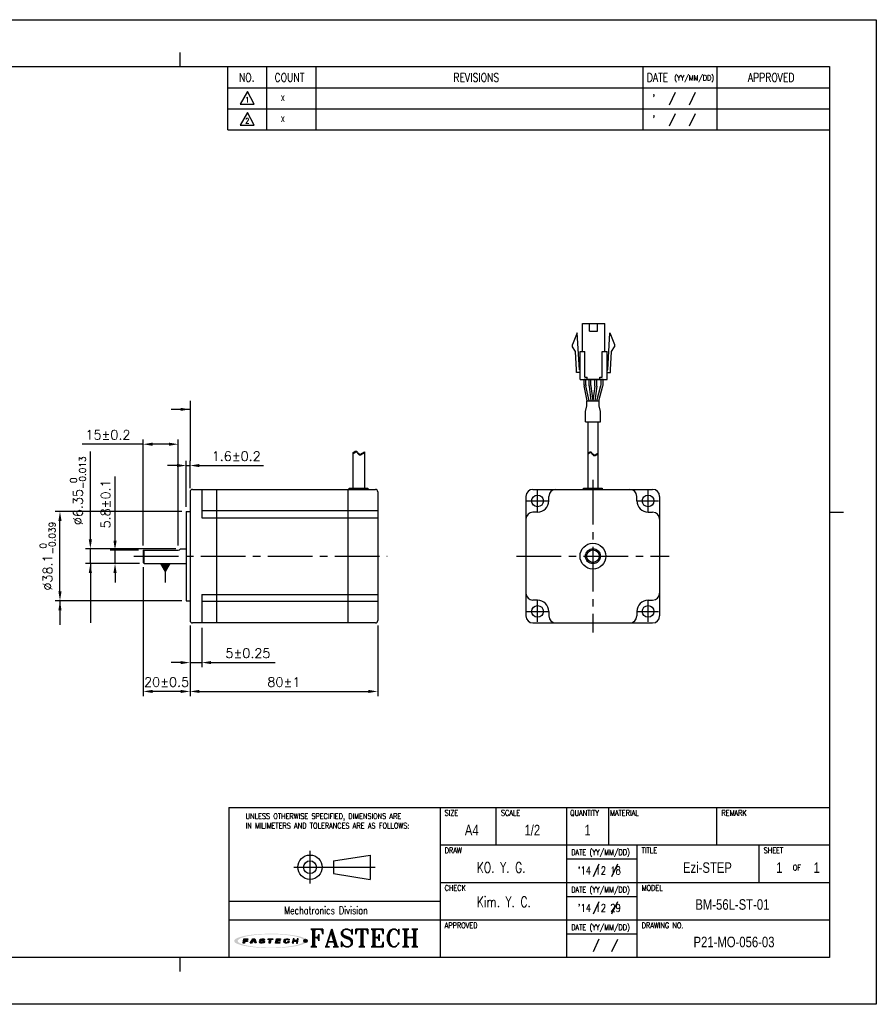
# Model space of a CAD drawing. Header units: millimetres. Extents: x 0 to 594, y 0 to 420.
# Tile 2 of 2: x 229 to 594, y 0 to 420. Entities that reach past the tile are written whole.
import ezdxf

# ---------------------------------------------------------------- set-up
doc = ezdxf.new("R2010")
doc.units = ezdxf.units.MM
doc.header["$PDSIZE"] = -1
doc.linetypes.add('CENTER2', pattern=[28.575, 19.05, -3.175, 3.175, -3.175])
doc.layers.add('\\M+5B4D6\\M+5CAB5\\M+5CFDF', color=7, linetype='Continuous', lineweight=25)
for name, color, linetype in [('DIM', 3, 'Continuous'), ('LAYER_2', 1, 'Continuous'), ('LAYER_4', 3, 'Continuous'), ('SHEET', 1, 'Continuous')]:
    doc.layers.add(name, color=color, linetype=linetype)
doc.styles.add('SHB', font='romans.shx', dxfattribs={"width": 0.75, "bigfont": 'whgtxt.shx'})
doc.styles.add('SHEET1', font='ROMANS.SHX', dxfattribs={"width": 0.8, "height": 3})
doc.styles.add('SHEET2', font='txt', dxfattribs={"width": 0.8, "height": 3})
doc.styles.add('SHEET3', font='ROMANT.SHX', dxfattribs={"height": 3})
doc.styles.get("Standard").update_dxf_attribs({"font": 'txt.shx', "bigfont": 'whgtxt.shx'})
doc.dimstyles.new('ISO-25', dxfattribs={"dimtxt": 2.5, "dimasz": 2.5, "dimexe": 1.25, "dimexo": 0.625, "dimtad": 1, "dimtxsty": 'Standard', "dimcen": 2.5, "dimadec": 0, "dimazin": 0, "dimtfac": 1, "dimtmove": 0, "dimatfit": 3, "dimfxl": 0, "dimarcsym": 0})

# ---------------------------------------------------------------- blocks, each defined once
blk = doc.blocks.new('AI9-BLK2')
at = {"layer": 'LAYER_4'}
h = blk.add_hatch(color=12, dxfattribs=at)
edge = h.paths.add_edge_path()
edge.add_spline(control_points=[(66.5, 0), (66.5, -3.5), (61.3, -5.3), (58.7, -6.3), (52, -8.8), (44.8, -10), (37.7, -11), (17.3, -13.9), (-3.7, -14.1), (-24.3, -12.5), (-32.9, -11.8), (-41.6, -10.8), (-50, -8.9), (-54.9, -7.7), (-60.6, -6.4), (-64.7, -3.2), (-73, 3.4), (-52.4, 8.3), (-49.2, 9), (-40.6, 10.9), (-31.8, 11.9), (-23.1, 12.6), (-12.4, 13.4), (-1.5, 13.6), (9.2, 13.3), (19.1, 13), (29, 12.3), (38.8, 10.9), (45.7, 9.9), (52.7, 8.7), (59.3, 6.1), (61.8, 5.2), (66.5, 3.3), (66.5, 0), (66.6, -0.8), (73.6, -0.7), (73.6, 0), (73.5, 3.5), (68.7, 5.4), (66.1, 6.4), (59.6, 9), (52.6, 10.3), (45.8, 11.3), (24.9, 14.6), (3.4, 15.1), (-17.7, 14), (-27.4, 13.6), (-37.2, 12.7), (-46.8, 11.2), (-53.5, 10.1), (-60.4, 8.7), (-66.7, 6.1), (-69.1, 5.1), (-73.9, 3.1), (-73.6, -0.3), (-73.4, -3.7), (-68.1, -5.6), (-65.5, -6.6), (-58.9, -9.2), (-51.8, -10.4), (-44.8, -11.5), (-35, -13), (-25, -13.7), (-15.1, -14.2), (5.8, -15), (27.1, -14.4), (47.8, -11), (54.2, -9.9), (60.6, -8.6), (66.6, -6.1), (69.1, -5.1), (73.5, -3.2), (73.6, 0), (73.6, 0.8), (66.6, 0.9), (66.5, 0)], knot_values=[0, 0, 0, 0, 1, 1, 1, 2, 2, 2, 3, 3, 3, 4, 4, 4, 5, 5, 5, 6, 6, 6, 7, 7, 7, 8, 8, 8, 9, 9, 9, 10, 10, 10, 11, 11, 11, 12, 12, 12, 13, 13, 13, 14, 14, 14, 15, 15, 15, 16, 16, 16, 17, 17, 17, 18, 18, 18, 19, 19, 19, 20, 20, 20, 21, 21, 21, 22, 22, 22, 23, 23, 23, 24, 24, 24, 25, 25, 25, 25], degree=3, periodic=0)
blk = doc.blocks.new('AI9-BLK1')
at = {"layer": 'LAYER_4', "color": 7}
blk.add_blockref('AI9-BLK2', (0, 0), dxfattribs=at)
blk = doc.blocks.new('AI9-BLK3')
at = {"layer": 'LAYER_2'}
for points in [[(-55.6, -4.3), (-54.1, 4.2), (-45.8, 4.1), (-46, 2.8), (-51.9, 2.8), (-52.2, 0.7), (-46.8, 0.6), (-47, -0.8), (-52.4, -0.8), (-53.1, -4.3)], [(-41.4, -4.2), (-35.7, 4.2), (-32.1, 4.2), (-29.5, -4.1), (-32.2, -4.1), (-34.2, 2.7), (-38.7, -4.2)], [(-5.3, 4.2), (4.3, 4.1), (4.1, 2.7), (0.4, 2.7), (-0.8, -4.2), (-3.2, -4.2), (-2.1, 2.7), (-5.6, 2.7)], [(11.4, 4.2), (20, 4.1), (19.8, 2.8), (13.7, 2.8), (13.4, 0.8), (19, 0.7), (18.8, -0.6), (13.1, -0.6), (12.7, -2.7), (18.7, -2.8), (18.5, -4.2), (9.9, -4.2)], [(45, 4.2), (43.5, -4.1), (46, -4.2), (46.6, -0.6), (52.3, -0.7), (51.7, -4.2), (54.1, -4.2), (55.6, 4.2), (53.1, 4.2), (52.5, 0.8), (46.9, 0.8), (47.5, 4.2)]]:
    blk.add_hatch(color=12, dxfattribs=at).paths.add_polyline_path(points)
h = blk.add_hatch(color=12, dxfattribs=at)
edge = h.paths.add_edge_path()
edge.add_spline(control_points=[(-15.2, -1.5), (-15.2, -2.9), (-16.3, -2.9), (-17.5, -2.9), (-17.7, -2.9), (-18.2, -2.9), (-18.5, -2.9), (-20, -2.9), (-20.4, -2.7), (-20.4, -2.1), (-20.4, -1.9), (-20.4, -1.4), (-20.4, -1.4), (-20.4, -1.4), (-22.9, -1.4), (-22.9, -1.4), (-22.9, -1.4), (-22.9, -2.3), (-22.9, -2.5), (-22.9, -3.9), (-21.3, -4.3), (-19.8, -4.3), (-19.5, -4.3), (-17.1, -4.3), (-16.9, -4.3), (-14.1, -4.3), (-12.8, -3.1), (-12.8, -1.8), (-12.8, -1.7), (-12.8, -1.1), (-12.8, -1), (-12.8, 0.2), (-14.1, 0.7), (-16.1, 0.7), (-16.3, 0.7), (-17.5, 0.7), (-17.7, 0.7), (-19.1, 0.7), (-19.7, 0.9), (-19.6, 1.9), (-19.5, 2.9), (-18.4, 2.9), (-17.8, 2.9), (-17.6, 2.9), (-16.5, 2.9), (-16.2, 2.9), (-15, 2.9), (-14.8, 2.6), (-14.8, 2.3), (-14.8, 2.1), (-14.9, 1.7), (-14.9, 1.7), (-14.9, 1.7), (-12.3, 1.6), (-12.3, 1.6), (-12.3, 1.6), (-12.3, 2.6), (-12.3, 2.8), (-12.3, 3.9), (-14.1, 4.3), (-15.7, 4.3), (-16.8, 4.3), (-17.9, 4.3), (-18.2, 4.3), (-20.4, 4.3), (-22, 3.6), (-22.1, 2), (-22.1, 1.8), (-22.1, 1.3), (-22.1, 1.1), (-22.2, -0.1), (-20.7, -0.6), (-19.2, -0.6), (-19, -0.6), (-17.3, -0.7), (-17.1, -0.7), (-15.5, -0.7), (-15.2, -1.1), (-15.2, -1.5)], knot_values=[0, 0, 0, 0, 1, 1, 1, 2, 2, 2, 3, 3, 3, 4, 4, 4, 5, 5, 5, 6, 6, 6, 7, 7, 7, 8, 8, 8, 9, 9, 9, 10, 10, 10, 11, 11, 11, 12, 12, 12, 13, 13, 13, 14, 14, 14, 15, 15, 15, 16, 16, 16, 17, 17, 17, 18, 18, 18, 19, 19, 19, 20, 20, 20, 21, 21, 21, 22, 22, 22, 23, 23, 23, 24, 24, 24, 25, 25, 25, 26, 26, 26, 26], degree=3, periodic=0)
h = blk.add_hatch(color=12, dxfattribs=at)
edge = h.paths.add_edge_path()
edge.add_spline(control_points=[(35, 1.4), (35, 1.4), (37.4, 1.4), (37.4, 1.4), (37.4, 1.4), (37.5, 2), (37.5, 2.4), (37.5, 3.1), (37.3, 4.2), (34.5, 4.2), (34.2, 4.2), (32.2, 4.2), (31.6, 4.2), (28.5, 4.3), (27.4, 2.7), (27.2, 1.5), (27.1, 1), (26.8, -0.6), (26.7, -1.2), (26.5, -2.6), (26.6, -4.3), (30.1, -4.3), (30.5, -4.3), (31.7, -4.3), (32.2, -4.3), (34.9, -4.3), (36.6, -4), (36.9, -2.3), (36.9, -1.9), (37, -1.1), (37, -1.1), (37, -1.1), (34.6, -1.1), (34.6, -1.1), (34.6, -1.1), (34.6, -1.6), (34.6, -1.7), (34.4, -2.5), (33.8, -2.8), (32.5, -2.8), (32.2, -2.8), (31.2, -2.8), (30.8, -2.8), (29.4, -2.8), (29.1, -2.3), (29.2, -1.4), (29.2, -1), (29.5, 0.7), (29.5, 1.1), (29.8, 2.5), (30.7, 2.8), (31.7, 2.8), (32.2, 2.8), (33.4, 2.8), (33.7, 2.8), (34.7, 2.8), (35.1, 2.5), (35.1, 1.9), (35, 1.7), (35, 1.4), (35, 1.4)], knot_values=[0, 0, 0, 0, 1, 1, 1, 2, 2, 2, 3, 3, 3, 4, 4, 4, 5, 5, 5, 6, 6, 6, 7, 7, 7, 8, 8, 8, 9, 9, 9, 10, 10, 10, 11, 11, 11, 12, 12, 12, 13, 13, 13, 14, 14, 14, 15, 15, 15, 16, 16, 16, 17, 17, 17, 18, 18, 18, 19, 19, 19, 20, 20, 20, 20], degree=3, periodic=0)
at = {"layer": 'LAYER_2', "color": 12}
for points in [[(-55.6, -4.3), (-54.1, 4.2), (-45.8, 4.1), (-46, 2.8), (-51.9, 2.8), (-52.2, 0.7), (-46.8, 0.6), (-47, -0.8), (-52.4, -0.8), (-53.1, -4.3)], [(-41.4, -4.2), (-35.7, 4.2), (-32.1, 4.2), (-29.5, -4.1), (-32.2, -4.1), (-34.2, 2.7), (-38.7, -4.2)], [(-5.3, 4.2), (4.3, 4.1), (4.1, 2.7), (0.4, 2.7), (-0.8, -4.2), (-3.2, -4.2), (-2.1, 2.7), (-5.6, 2.7)], [(11.4, 4.2), (20, 4.1), (19.8, 2.8), (13.7, 2.8), (13.4, 0.8), (19, 0.7), (18.8, -0.6), (13.1, -0.6), (12.7, -2.7), (18.7, -2.8), (18.5, -4.2), (9.9, -4.2)], [(45, 4.2), (43.5, -4.1), (46, -4.2), (46.6, -0.6), (52.3, -0.7), (51.7, -4.2), (54.1, -4.2), (55.6, 4.2), (53.1, 4.2), (52.5, 0.8), (46.9, 0.8), (47.5, 4.2)]]:
    blk.add_lwpolyline(points, close=True, dxfattribs=at)
for points, knots in [([(-15.2, -1.5), (-15.2, -2.9), (-16.3, -2.9), (-17.5, -2.9), (-17.7, -2.9), (-18.2, -2.9), (-18.5, -2.9), (-20, -2.9), (-20.4, -2.7), (-20.4, -2.1), (-20.4, -1.9), (-20.4, -1.4), (-20.4, -1.4), (-20.4, -1.4), (-22.9, -1.4), (-22.9, -1.4), (-22.9, -1.4), (-22.9, -2.3), (-22.9, -2.5), (-22.9, -3.9), (-21.3, -4.3), (-19.8, -4.3), (-19.5, -4.3), (-17.1, -4.3), (-16.9, -4.3), (-14.1, -4.3), (-12.8, -3.1), (-12.8, -1.8), (-12.8, -1.7), (-12.8, -1.1), (-12.8, -1), (-12.8, 0.2), (-14.1, 0.7), (-16.1, 0.7), (-16.3, 0.7), (-17.5, 0.7), (-17.7, 0.7), (-19.1, 0.7), (-19.7, 0.9), (-19.6, 1.9), (-19.5, 2.9), (-18.4, 2.9), (-17.8, 2.9), (-17.6, 2.9), (-16.5, 2.9), (-16.2, 2.9), (-15, 2.9), (-14.8, 2.6), (-14.8, 2.3), (-14.8, 2.1), (-14.9, 1.7), (-14.9, 1.7), (-14.9, 1.7), (-12.3, 1.6), (-12.3, 1.6), (-12.3, 1.6), (-12.3, 2.6), (-12.3, 2.8), (-12.3, 3.9), (-14.1, 4.3), (-15.7, 4.3), (-16.8, 4.3), (-17.9, 4.3), (-18.2, 4.3), (-20.4, 4.3), (-22, 3.6), (-22.1, 2), (-22.1, 1.8), (-22.1, 1.3), (-22.1, 1.1), (-22.2, -0.1), (-20.7, -0.6), (-19.2, -0.6), (-19, -0.6), (-17.3, -0.7), (-17.1, -0.7), (-15.5, -0.7), (-15.2, -1.1), (-15.2, -1.5)], [0, 0, 0, 0, 1, 1, 1, 2, 2, 2, 3, 3, 3, 4, 4, 4, 5, 5, 5, 6, 6, 6, 7, 7, 7, 8, 8, 8, 9, 9, 9, 10, 10, 10, 11, 11, 11, 12, 12, 12, 13, 13, 13, 14, 14, 14, 15, 15, 15, 16, 16, 16, 17, 17, 17, 18, 18, 18, 19, 19, 19, 20, 20, 20, 21, 21, 21, 22, 22, 22, 23, 23, 23, 24, 24, 24, 25, 25, 25, 26, 26, 26, 26]), ([(35, 1.4), (35, 1.4), (37.4, 1.4), (37.4, 1.4), (37.4, 1.4), (37.5, 2), (37.5, 2.4), (37.5, 3.1), (37.3, 4.2), (34.5, 4.2), (34.2, 4.2), (32.2, 4.2), (31.6, 4.2), (28.5, 4.3), (27.4, 2.7), (27.2, 1.5), (27.1, 1), (26.8, -0.6), (26.7, -1.2), (26.5, -2.6), (26.6, -4.3), (30.1, -4.3), (30.5, -4.3), (31.7, -4.3), (32.2, -4.3), (34.9, -4.3), (36.6, -4), (36.9, -2.3), (36.9, -1.9), (37, -1.1), (37, -1.1), (37, -1.1), (34.6, -1.1), (34.6, -1.1), (34.6, -1.1), (34.6, -1.6), (34.6, -1.7), (34.4, -2.5), (33.8, -2.8), (32.5, -2.8), (32.2, -2.8), (31.2, -2.8), (30.8, -2.8), (29.4, -2.8), (29.1, -2.3), (29.2, -1.4), (29.2, -1), (29.5, 0.7), (29.5, 1.1), (29.8, 2.5), (30.7, 2.8), (31.7, 2.8), (32.2, 2.8), (33.4, 2.8), (33.7, 2.8), (34.7, 2.8), (35.1, 2.5), (35.1, 1.9), (35, 1.7), (35, 1.4), (35, 1.4)], [0, 0, 0, 0, 1, 1, 1, 2, 2, 2, 3, 3, 3, 4, 4, 4, 5, 5, 5, 6, 6, 6, 7, 7, 7, 8, 8, 8, 9, 9, 9, 10, 10, 10, 11, 11, 11, 12, 12, 12, 13, 13, 13, 14, 14, 14, 15, 15, 15, 16, 16, 16, 17, 17, 17, 18, 18, 18, 19, 19, 19, 20, 20, 20, 20])]:
    blk.add_open_spline(points, degree=3, knots=knots, dxfattribs=at)
blk = doc.blocks.new('*D9')
at = {"color": 8, "lineweight": -2}
for p, q in [((297.92, 210.2), (243.96, 210.2)), ((245.96, 176.1), (245.96, 206.2)), ((297.92, 172.1), (243.96, 172.1))]:
    blk.add_line(p, q, dxfattribs=at)
at = {"color": 8}
for points in [[(245.3, 206.2), (246.63, 206.2), (245.96, 210.2)], [(245.3, 176.1), (246.63, 176.1), (245.96, 172.1)]]:
    blk.add_solid(points, dxfattribs=at)
at = {"layer": 'Defpoints', "color": 0}
for p in [(245.96, 210.2), (299.92, 210.2), (299.92, 172.1)]:
    blk.add_point(p, dxfattribs=at)
at = {"color": 3, "insert": (240.7, 191.15), "char_height": 4, "attachment_point": 5, "rotation": 90}
blk.add_mtext('\\A1;%%C38.1{\\H2.800000;\\S 0^ -0.039;}', dxfattribs=at)
blk = doc.blocks.new('*D10')
at = {"color": 8, "lineweight": -2}
for p, q in [((281.42, 186.48), (281.42, 131.46)), ((301.42, 161.65), (301.42, 131.46)), ((297.42, 133.46), (285.42, 133.46))]:
    blk.add_line(p, q, dxfattribs=at)
at = {"color": 8}
for points in [[(285.42, 134.13), (285.42, 132.8), (281.42, 133.46)], [(297.42, 134.13), (297.42, 132.8), (301.42, 133.46)]]:
    blk.add_solid(points, dxfattribs=at)
at = {"layer": 'Defpoints', "color": 0}
for p in [(281.42, 188.48), (301.42, 163.65), (281.42, 133.46)]:
    blk.add_point(p, dxfattribs=at)
at = {"color": 3, "insert": (291.42, 137.46), "char_height": 4, "attachment_point": 5}
blk.add_mtext('\\A1;20±0.5', dxfattribs=at)
blk = doc.blocks.new('*D11')
at = {"color": 8, "lineweight": -2}
for p, q in [((281.42, 195.78), (281.42, 240.91)), ((296.42, 195.78), (296.42, 240.91)), ((281.42, 238.91), (255.42, 238.91)), ((292.42, 238.91), (285.42, 238.91))]:
    blk.add_line(p, q, dxfattribs=at)
at = {"color": 8}
for points in [[(285.42, 239.58), (285.42, 238.24), (281.42, 238.91)], [(292.42, 239.58), (292.42, 238.24), (296.42, 238.91)]]:
    blk.add_solid(points, dxfattribs=at)
at = {"layer": 'Defpoints', "color": 0}
for p in [(296.42, 238.91), (281.42, 193.78), (296.42, 193.78)]:
    blk.add_point(p, dxfattribs=at)
at = {"color": 3, "insert": (266.42, 242.91), "char_height": 4, "attachment_point": 5}
blk.add_mtext('\\A1;15±0.2', dxfattribs=at)
blk = doc.blocks.new('*D12')
at = {"color": 8, "lineweight": -2}
for p, q in [((299.82, 212.2), (299.82, 231.81)), ((301.42, 220.15), (301.42, 231.81)), ((295.82, 229.81), (291.82, 229.81)), ((299.82, 229.81), (301.42, 229.81)), ((305.42, 229.81), (332.76, 229.81))]:
    blk.add_line(p, q, dxfattribs=at)
at = {"color": 8}
for points in [[(295.82, 230.47), (295.82, 229.14), (299.82, 229.81)], [(305.42, 230.47), (305.42, 229.14), (301.42, 229.81)]]:
    blk.add_solid(points, dxfattribs=at)
at = {"layer": 'Defpoints', "color": 0}
for p in [(301.42, 229.81), (301.42, 218.15), (299.82, 210.2)]:
    blk.add_point(p, dxfattribs=at)
at = {"color": 3, "insert": (321.09, 233.81), "char_height": 4, "attachment_point": 5}
blk.add_mtext('\\A1;1.6±0.2', dxfattribs=at)
blk = doc.blocks.new('*D13')
at = {"color": 8, "lineweight": -2}
for p, q in [((258.91, 198.33), (258.91, 235.8)), ((295.31, 194.33), (256.91, 194.33)), ((258.91, 187.98), (258.91, 194.33)), ((279.92, 187.98), (256.91, 187.98)), ((258.91, 183.98), (258.91, 179.98))]:
    blk.add_line(p, q, dxfattribs=at)
at = {"color": 8}
for points in [[(258.24, 198.33), (259.58, 198.33), (258.91, 194.33)], [(258.24, 183.98), (259.58, 183.98), (258.91, 187.98)]]:
    blk.add_solid(points, dxfattribs=at)
at = {"layer": 'Defpoints', "color": 0}
for p in [(258.91, 194.33), (297.31, 194.33), (281.92, 187.98)]:
    blk.add_point(p, dxfattribs=at)
at = {"color": 3, "insert": (253.64, 219.06), "char_height": 4, "attachment_point": 5, "rotation": 90}
blk.add_mtext('\\A1;%%C6.35{\\H2.800000;\\S 0^ -0.013;}', dxfattribs=at)
blk = doc.blocks.new('*D14')
at = {"color": 8, "lineweight": -2}
for p, q in [((301.42, 161.65), (301.42, 143.76)), ((306.42, 160.65), (306.42, 143.76)), ((297.42, 145.76), (293.42, 145.76)), ((301.42, 145.76), (306.42, 145.76)), ((310.42, 145.76), (337.76, 145.76))]:
    blk.add_line(p, q, dxfattribs=at)
at = {"color": 8}
for points in [[(297.42, 146.43), (297.42, 145.1), (301.42, 145.76)], [(310.42, 146.43), (310.42, 145.1), (306.42, 145.76)]]:
    blk.add_solid(points, dxfattribs=at)
at = {"layer": 'Defpoints', "color": 0}
for p in [(301.42, 163.65), (306.42, 162.65), (301.42, 145.76)]:
    blk.add_point(p, dxfattribs=at)
at = {"color": 3, "insert": (326.09, 149.76), "char_height": 4, "attachment_point": 5}
blk.add_mtext('\\A1;5±0.25', dxfattribs=at)
blk = doc.blocks.new('*D15')
at = {"color": 8, "lineweight": -2}
for p, q in [((301.42, 161.65), (301.42, 131.46)), ((381.42, 161.65), (381.42, 131.46)), ((305.42, 133.46), (377.42, 133.46))]:
    blk.add_line(p, q, dxfattribs=at)
at = {"color": 8}
for points in [[(305.42, 134.13), (305.42, 132.8), (301.42, 133.46)], [(377.42, 134.13), (377.42, 132.8), (381.42, 133.46)]]:
    blk.add_solid(points, dxfattribs=at)
at = {"layer": 'Defpoints', "color": 0}
for p in [(301.42, 163.65), (381.42, 163.65), (381.42, 133.46)]:
    blk.add_point(p, dxfattribs=at)
at = {"color": 3, "insert": (341.42, 137.46), "char_height": 4, "attachment_point": 5}
blk.add_mtext('\\A1;80±1', dxfattribs=at)
blk = doc.blocks.new('*D16')
at = {"color": 8, "lineweight": -2}
for p, q in [((269.43, 197.78), (269.43, 225.11)), ((279.42, 193.78), (267.43, 193.78)), ((269.43, 187.98), (269.43, 193.78)), ((279.92, 187.98), (267.43, 187.98)), ((269.43, 183.98), (269.43, 179.98))]:
    blk.add_line(p, q, dxfattribs=at)
at = {"color": 8}
for points in [[(268.77, 197.78), (270.1, 197.78), (269.43, 193.78)], [(268.77, 183.98), (270.1, 183.98), (269.43, 187.98)]]:
    blk.add_solid(points, dxfattribs=at)
at = {"layer": 'Defpoints', "color": 0}
for p in [(269.43, 193.78), (281.42, 193.78), (281.92, 187.98)]:
    blk.add_point(p, dxfattribs=at)
at = {"color": 3, "insert": (265.43, 213.45), "char_height": 4, "attachment_point": 5, "rotation": 90}
blk.add_mtext('\\A1;5.8±0.1', dxfattribs=at)

msp = doc.modelspace()

# ---------------------------------------------------------------- hatches: boundary and pattern name
h = msp.add_hatch(color=1)
edge = h.paths.add_edge_path()
edge.add_arc((350.6547, 27.0526), 0.7263, 0, 360)

# ---------------------------------------------------------------- linework, layer by layer
at = {"color": 4}
for p, q in [((297, 406), (297, 400)), ((574, 210), (580, 210)), ((297, 20), (297, 14))]:
    msp.add_line(p, q, dxfattribs=at)
for p, q in [((468.6945, 278.468), (468.6945, 290.468)), ((471.7445, 287.068), (471.7445, 290.468)), ((475.1445, 287.068), (475.1445, 290.468)), ((478.1945, 278.468), (478.1945, 290.468)), ((466.4445, 286.468), (464.4445, 281.468)), ((467.3945, 270.668), (466.4445, 286.468)), ((479.4945, 270.668), (480.4445, 286.468)), ((480.4445, 286.468), (482.4445, 281.468)), ((464.4445, 280.468), (464.4445, 281.468)), ((482.4445, 281.468), (482.4445, 280.468)), ((465.7217, 278.496), (464.4445, 280.468)), ((466.1967, 270.596), (465.7217, 278.496)), ((467.6945, 266.468), (467.6945, 278.468)), ((469.6945, 267.468), (469.6945, 278.468)), ((477.1945, 267.468), (477.1945, 278.468)), ((479.1945, 266.468), (479.1945, 278.468)), ((480.6923, 270.596), (481.1673, 278.496)), ((481.1673, 278.496), (482.4445, 280.468)), ((466.1945, 269.468), (466.1945, 270.668)), ((480.6945, 269.468), (480.6945, 270.668)), ((469.3882, 264.1883), (469.3882, 266.468)), ((477.5008, 266.468), (469.3882, 266.468)), ((470.1882, 264.2696), (470.1882, 266.468)), ((470.6945, 266.468), (470.6945, 267.468)), ((476.1945, 266.468), (476.1945, 267.468)), ((476.7008, 264.4606), (476.7008, 266.468)), ((477.5008, 264.35), (477.5008, 266.468)), ((470.7255, 257.468), (469.4291, 263.7863)), ((471.5422, 257.468), (470.2291, 263.8676)), ((474.8066, 257.468), (476.6257, 263.9177)), ((475.6378, 257.468), (477.4257, 263.807)), ((471.0336, 248.4836), (471.0336, 220.1979)), ((475.3336, 248.4836), (475.3336, 220.1979)), ((370.7863, 235.1721), (371.7918, 235.8853)), ((370.7863, 234.8381), (371.7918, 235.5513)), ((371.7918, 235.8853), (372.0297, 235.9887)), ((371.7918, 235.5513), (372.0297, 235.6547)), ((372.0297, 235.9887), (372.2539, 236.0018)), ((372.0297, 235.6547), (372.2539, 235.6678)), ((372.2539, 236.0018), (372.409, 235.9382)), ((372.2539, 235.6678), (372.409, 235.6042)), ((372.409, 235.9382), (372.5519, 235.8206)), ((372.409, 235.6042), (372.5519, 235.4867)), ((372.5519, 235.8206), (372.6884, 235.6651)), ((372.5519, 235.4867), (372.6884, 235.3311)), ((372.6884, 235.6651), (372.8244, 235.4872)), ((372.6884, 235.3311), (372.8244, 235.1532)), ((372.8244, 235.4872), (372.9664, 235.3028)), ((372.9664, 235.3028), (373.1466, 235.0969)), ((374.1487, 234.7376), (375.7863, 235.6708)), ((374.1487, 234.4036), (375.7863, 235.3368)), ((375.7863, 235.6708), (375.7863, 220.1979)), ((471.0336, 235.0978), (471.7317, 235.593)), ((471.0336, 234.7638), (471.7317, 235.259)), ((471.7317, 235.593), (471.9696, 235.6964)), ((471.7317, 235.259), (471.9696, 235.3624)), ((471.9696, 235.6964), (472.1938, 235.7096)), ((471.9696, 235.3624), (472.1938, 235.3756)), ((472.1938, 235.7096), (472.3489, 235.6459)), ((472.1938, 235.3756), (472.3489, 235.3119)), ((472.3489, 235.6459), (472.4918, 235.5284)), ((472.3489, 235.3119), (472.4918, 235.1944)), ((472.4918, 235.5284), (472.6282, 235.3728)), ((472.6282, 235.3728), (472.7643, 235.1949)), ((370.7863, 235.1721), (370.7863, 220.1979)), ((372.8244, 235.1532), (372.9664, 234.9688)), ((372.9664, 234.9688), (373.1466, 234.7629)), ((373.1466, 235.0969), (373.34, 234.918)), ((373.1466, 234.7629), (373.34, 234.584)), ((373.34, 234.918), (373.5429, 234.7803)), ((373.34, 234.584), (373.5429, 234.4463)), ((373.5429, 234.7803), (373.7524, 234.698)), ((373.5429, 234.4463), (373.7524, 234.364)), ((373.7524, 234.698), (373.9653, 234.6854)), ((373.7524, 234.364), (373.9653, 234.3514)), ((373.9653, 234.6854), (374.1487, 234.7376)), ((373.9653, 234.3514), (374.1487, 234.4036)), ((472.4918, 235.1944), (472.6282, 235.0388)), ((472.6282, 235.0388), (472.7643, 234.8609)), ((472.7643, 235.1949), (472.9063, 235.0105)), ((472.7643, 234.8609), (472.9063, 234.6765)), ((472.9063, 235.0105), (473.0865, 234.8046)), ((472.9063, 234.6765), (473.0865, 234.4706)), ((473.0865, 234.8046), (473.2798, 234.6257)), ((473.0865, 234.4706), (473.2798, 234.2917)), ((473.2798, 234.6257), (473.4828, 234.488)), ((473.2798, 234.2917), (473.4828, 234.154)), ((473.4828, 234.488), (473.6923, 234.4057)), ((473.4828, 234.154), (473.6923, 234.0717)), ((473.6923, 234.4057), (473.9052, 234.3931)), ((473.6923, 234.0717), (473.9052, 234.0591)), ((473.9052, 234.3931), (474.0886, 234.4453)), ((473.9052, 234.0591), (474.0886, 234.1113)), ((474.0886, 234.4453), (475.3336, 235.1548)), ((474.0886, 234.1113), (475.3336, 234.8208)), ((301.4219, 218.6536), (301.4219, 163.6536)), ((302.4219, 219.6536), (380.4219, 219.6536)), ((306.4219, 219.6536), (306.4219, 207.4536)), ((312.7219, 219.6536), (312.7219, 162.6536)), ((368.6219, 219.6536), (368.6219, 162.6536)), ((381.4219, 218.6536), (381.4219, 163.6536)), ((447.6337, 219.6536), (498.6337, 219.6536)), ((444.6337, 216.6536), (444.6337, 165.6536)), ((454.3637, 214.7236), (454.3637, 216.6536)), ((491.9037, 214.7236), (491.9037, 216.6536)), ((501.6337, 216.6536), (501.6337, 165.6536)), ((299.8219, 210.2036), (299.8219, 172.1036)), ((356.6331, 210.4536), (306.4219, 210.4536)), ((381.4219, 210.4536), (356.6331, 210.4536)), ((306.4219, 207.4536), (356.6331, 207.4536)), ((356.6331, 207.4536), (381.4219, 207.4536)), ((449.5637, 209.9236), (447.6337, 209.9236)), ((496.7037, 209.9236), (498.6337, 209.9236)), ((281.4219, 193.7786), (281.4219, 188.4786)), ((281.9219, 187.9786), (281.9219, 193.7786)), ((306.4219, 174.8536), (306.4219, 162.6536)), ((306.4219, 174.8536), (356.6331, 174.8536)), ((356.6331, 174.8536), (381.4219, 174.8536)), ((449.5637, 172.3836), (447.6337, 172.3836)), ((496.7037, 172.3836), (498.6337, 172.3836)), ((356.6331, 171.8536), (306.4219, 171.8536)), ((381.4219, 171.8536), (356.6331, 171.8536)), ((454.3637, 167.5836), (454.3637, 165.6536)), ((491.9037, 167.5836), (491.9037, 165.6536)), ((380.4219, 162.6536), (302.4219, 162.6536)), ((447.6337, 162.6536), (498.6337, 162.6536))]:
    msp.add_line(p, q)
at = {"color": 0}
for p, q in [((471.5244, 263.8735), (471.5244, 266.468)), ((472.3244, 263.9264), (472.3244, 266.468)), ((474.0244, 263.9264), (474.0244, 266.468)), ((474.8244, 263.8735), (474.8244, 266.468)), ((471.5418, 263.61), (472.3582, 257.468)), ((472.3418, 263.6629), (473.1653, 257.468)), ((474.0069, 263.6629), (473.1834, 257.468)), ((474.8069, 263.61), (473.9905, 257.468)), ((470.5838, 257.468), (475.7831, 257.468)), ((470.5838, 255.2193), (470.5838, 257.468)), ((475.7831, 255.2193), (475.7831, 257.468)), ((469.9638, 252.8947), (470.5838, 255.2193)), ((469.9638, 248.4836), (469.9638, 252.8947)), ((476.4035, 252.8934), (475.7831, 255.2193)), ((476.4035, 248.4836), (476.4035, 252.8934)), ((469.9638, 248.4836), (476.4035, 248.4836))]:
    msp.add_line(p, q, dxfattribs=at)
at = {"color": 1, "linetype": 'CENTER2'}
for p, q in [((473.1836, 223.6536), (473.1836, 158.6536)), ((449.5637, 210.2236), (449.5637, 219.2236)), ((496.7037, 210.2236), (496.7037, 219.2236)), ((445.0637, 214.7236), (454.0637, 214.7236)), ((492.2037, 214.7236), (501.2037, 214.7236)), ((277.4219, 191.1536), (385.4219, 191.1536)), ((440.6337, 191.1536), (505.6337, 191.1536)), ((449.5637, 163.0836), (449.5637, 172.0836)), ((496.7037, 163.0836), (496.7037, 172.0836)), ((445.0637, 167.5836), (454.0637, 167.5836)), ((492.2037, 167.5836), (501.2037, 167.5836))]:
    msp.add_line(p, q, dxfattribs=at)
at = {"ltscale": 0.3}
for p, q in [((299.8219, 210.2036), (301.4219, 210.2036)), ((281.4219, 193.7786), (296.4219, 193.7786)), ((297.3149, 194.3286), (299.8219, 194.3286)), ((281.4219, 188.4786), (281.9219, 187.9786)), ((281.9219, 187.9786), (299.8219, 187.9786)), ((299.8219, 172.1036), (301.4219, 172.1036))]:
    msp.add_line(p, q, dxfattribs=at)
at = {"color": 6}
msp.add_lwpolyline([(0, 420), (594, 420), (594, 0), (0, 0)], close=True, dxfattribs=at)
at = {"color": 4}
msp.add_lwpolyline([(20, 400), (574, 400), (574, 20), (20, 20)], close=True, dxfattribs=at)
for points in [[(468.6945, 290.468), (478.1945, 290.468)], [(471.7445, 287.068), (475.1445, 287.068)], [(467.6945, 278.468), (469.6945, 278.468)], [(477.1945, 278.468), (479.1945, 278.468)], [(467.6945, 269.468), (466.1945, 269.468)], [(467.6945, 269.468), (466.1945, 269.468)], [(467.6945, 270.668), (467.3945, 270.668)], [(479.1945, 270.668), (479.4945, 270.668)], [(479.1945, 269.468), (480.6945, 269.468)], [(479.1945, 269.468), (480.6945, 269.468)], [(467.6945, 266.468), (479.1945, 266.468)], [(469.6945, 267.468), (470.6945, 267.468)], [(476.1945, 267.468), (477.1945, 267.468)]]:
    msp.add_lwpolyline(points)
for centre, radius in [((449.5637, 214.7236), 2.5), ((496.7037, 214.7236), 2.5), ((473.1836, 191.1536), 5.5), ((473.1836, 191.1536), 3.175), ((473.1836, 191.1536), 2.6898), ((449.5637, 167.5836), 2.5), ((496.7037, 167.5836), 2.5)]:
    msp.add_circle(centre, radius)
at = {"color": 1}
msp.add_circle((350.6547, 27.0526), 0.7263, dxfattribs=at)
for centre, radius, start, end in [((471.3882, 264.1883), 2, 180, 191.595436), ((472.1882, 264.2696), 2, 180, 191.595436), ((474.7008, 264.4606), 2, 344.249037, 0), ((475.5008, 264.35), 2, 344.249037, 0), ((302.4219, 218.6536), 1, 90, 180), ((380.4219, 218.6536), 1, 360, 90), ((447.6337, 216.6536), 3, 90, 180), ((457.3637, 216.6536), 3, 90, 180), ((488.9037, 216.6536), 3, 0, 90), ((498.6337, 216.6536), 3, 0, 90), ((449.5637, 214.7236), 4.8, 270, 0), ((496.7037, 214.7236), 4.8, 180, 270), ((447.6337, 206.9236), 3, 90, 180), ((498.6337, 206.9236), 3, 0, 90), ((296.4219, 194.7786), 1, 270, 333.256316), ((447.6337, 175.3836), 3, 180, 270), ((449.5637, 167.5836), 4.8, 0, 90), ((496.7037, 167.5836), 4.8, 90, 180), ((498.6337, 175.3836), 3, 270, 360), ((447.6337, 165.6536), 3, 180, 270), ((457.3637, 165.6536), 3, 180, 270), ((488.9037, 165.6536), 3, 270, 360), ((498.6337, 165.6536), 3, 270, 0), ((302.4219, 163.6536), 1, 180, 270), ((380.4219, 163.6536), 1, 270, 360)]:
    msp.add_arc(centre, radius, start, end)
at = {"color": 0}
for centre, start, end in [((473.5244, 263.8735), 180, 187.571875), ((474.3244, 263.9264), 180, 187.571875), ((472.0244, 263.9264), 352.428125, 0), ((472.8244, 263.8735), 352.428125, 0)]:
    msp.add_arc(centre, 2, start, end, dxfattribs=at)
at = {"layer": '\\M+5B4D6\\M+5CAB5\\M+5CFDF'}
for p, q in [((369.2114, 220.1979), (377.2128, 220.1979)), ((369.2114, 219.6536), (369.2114, 220.1979)), ((377.2128, 220.1979), (377.2128, 219.6536)), ((469.133, 220.1979), (477.1344, 220.1979)), ((469.133, 219.6536), (469.133, 220.1979)), ((477.1344, 220.1979), (477.1344, 219.6536))]:
    msp.add_line(p, q, dxfattribs=at)
at = {"layer": 'DIM', "color": 8}
msp.add_line((301.4219, 257.392), (301.4219, 231.8069), dxfattribs=at)
at = {"layer": 'SHEET', "color": 7}
for p, q in [((317.5, 373), (317.5, 400)), ((317.5, 373), (574, 373)), ((318, 84), (574, 84)), ((318, 84), (318, 20)), ((408, 84), (408, 20)), ((318, 44), (408, 44))]:
    msp.add_line(p, q, dxfattribs=at)
at = {"layer": 'SHEET'}
for p, q in [((334, 400), (334, 373)), ((355, 400), (355, 373)), ((494.5, 400), (494.5, 373)), ((526, 400), (526, 373)), ((317.5, 391), (574, 391)), ((508.2099, 388.911), (505.7077, 383.5959)), ((516.7362, 388.9028), (514.2339, 383.5877)), ((317.5, 382), (574, 382)), ((508.2099, 379.911), (505.7077, 374.5959)), ((516.7362, 379.9028), (514.2339, 374.5877)), ((432, 68), (432, 84)), ((462, 20), (462, 84)), ((480, 68), (480, 84)), ((526, 68), (526, 84)), ((408, 68), (574, 68)), ((492, 20), (492, 68)), ((544, 52), (544, 68)), ((352.5683, 51.5766), (352.5683, 65.4032)), ((362.5679, 61.2059), (378.2463, 63.6749)), ((378.2463, 63.6749), (378.2463, 53.3049)), ((362.5679, 61.2059), (362.5679, 55.774)), ((462, 62), (492, 62)), ((475.7601, 59.723), (473.2579, 54.4078)), ((483.5984, 59.7148), (481.0961, 54.3996)), ((345.655, 58.4899), (380.345, 58.4899)), ((362.5679, 55.774), (378.2463, 53.3049)), ((408, 52), (574, 52)), ((462, 46), (492, 46)), ((475.7601, 43.723), (473.2579, 38.4078)), ((483.5984, 43.7148), (481.0961, 38.3996)), ((318, 36), (574, 36)), ((462, 30), (492, 30)), ((475.7601, 27.723), (473.2579, 22.4078)), ((483.5984, 27.7148), (481.0961, 22.3996))]:
    msp.add_line(p, q, dxfattribs=at)
at = {"layer": 'SHEET', "color": 1, "linetype": 'Continuous'}
for p, q in [((325.9146, 389.416), (322.7394, 384.0064)), ((328.737, 384.0064), (325.9146, 389.416)), ((322.7394, 384.0064), (328.737, 384.0064)), ((325.9146, 380.416), (322.7394, 375.0064)), ((328.737, 375.0064), (325.9146, 380.416)), ((322.7394, 375.0064), (328.737, 375.0064))]:
    msp.add_line(p, q, dxfattribs=at)
at = {"layer": 'SHEET'}
for radius in [5.185, 2.7159]:
    msp.add_circle((352.5683, 58.4899), radius, dxfattribs=at)

# ---------------------------------------------------------------- block references
at = {"layer": 'LAYER_2', "color": 7, "lineweight": 5, "xscale": 0.2116800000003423, "yscale": 0.2116800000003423, "zscale": 0.2116800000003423}
msp.add_blockref('AI9-BLK3', (335.8075, 27.0236), dxfattribs=at)
at = {"layer": 'LAYER_4', "color": 7, "lineweight": 5, "xscale": 0.2116800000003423, "yscale": 0.2116800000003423, "zscale": 0.2116800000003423}
msp.add_blockref('AI9-BLK1', (335.8244, 27.0474), dxfattribs=at)

# ---------------------------------------------------------------- texts
at = {"layer": 'DIM', "color": 3, "style": 'SHB', "width": 0.75}
for s, p in [('KO. Y. G.', (423.6103, 56.1279)), ('Kim. Y. C.', (423.6103, 41.4726))]:
    msp.add_text(s, height=4.5, dxfattribs=at).set_placement(p)
at = {"layer": 'SHEET'}
for s, height, style, width, p in [('NO.', 3.6, 'SHEET1', 0.8, (322.256, 393.5466)), ('COUNT', 3.6, 'SHEET1', 0.8, (337.4711, 393.5466)), ('DATE', 3.6, 'SHEET1', 0.8, (496.1592, 393.5466)), ('(YY/MM/DD)', 2.25, 'SHEET1', 0.8, (507.8838, 394.0859)), ('APPROVED', 3.6, 'SHEET1', 0.8, (539.2502, 393.5466)), ('1', 2.25, 'SHEET1', 0.8, (324.9764, 384.746)), ('X', 2.25, 'SHEET1', 0.8, (340.1186, 385.3874)), ("'", 3.6, 'SHEET1', 0.8, (498.4958, 384.5633)), ('2', 2.25, 'SHEET1', 0.8, (324.9764, 375.746)), ('X', 2.25, 'SHEET1', 0.8, (340.1186, 376.3874)), ("'", 3.6, 'SHEET1', 0.8, (498.4958, 375.5633)), ('UNLESS OTHERWISE SPECIFIED, DIMENSIONS ARE', 2.4, 'SHEET1', 0.8, (325.11, 79.0458)), ('SIZE', 2.4, 'SHEET1', 0.8, (409.9793, 80.4604)), ('SCALE', 2.4, 'SHEET1', 0.8, (433.9793, 80.4604)), ('QUANTITY', 2.4, 'SHEET1', 0.8, (463.4591, 80.4604)), ('MATERIAL', 2.4, 'SHEET1', 0.8, (480.4793, 80.4604)), ('REMARK', 2.4, 'SHEET1', 0.8, (527.9793, 80.4604)), ('IN MILIMETERS AND TOLERANCES ARE AS FOLLOWS:', 2.4, 'SHEET1', 0.8, (325.11, 74.9652)), ('DRAW', 2.4, 'SHEET1', 0.8, (409.9793, 64.4604)), ('DATE (YY/MM/DD)', 2.4, 'SHEET1', 0.8, (463.9277, 63.6818)), ('TITLE', 2.4, 'SHEET1', 0.8, (493.9793, 64.4604)), ('SHEET', 2.4, 'SHEET1', 0.8, (545.9793, 64.4604)), ('OF', 2.4, 'SHEET1', 0.8, (558.4154, 57.1091)), ('CHECK', 2.4, 'SHEET1', 0.8, (409.9793, 48.4604)), ('MODEL', 2.4, 'SHEET1', 0.8, (493.9793, 48.4604)), ('DATE (YY/MM/DD)', 2.4, 'SHEET1', 0.8, (463.9277, 47.6818)), ('Mechatronics Division', 3.3, 'SHEET3', 0.75, (341.5385, 38.3956)), ('APPROVED', 2.4, 'SHEET1', 0.8, (409.9793, 32.4604)), ('DATE (YY/MM/DD)', 2.4, 'SHEET1', 0.8, (463.9277, 31.6818)), ('DRAWING NO.', 2.4, 'SHEET1', 0.8, (493.9793, 32.4604))]:
    msp.add_text(s, height=height, dxfattribs=dict(at, style=style, width=width)).set_placement(p)
at = {"layer": 'SHEET', "color": 7, "width": 0.8}
for s, height, style, p in [('REVISIONS', 3.6, 'SHEET1', (413.7181, 393.5466)), ('A4', 4.5, 'SHEET2', (418.5726, 72.0681)), ('1/2', 4.5, 'SHEET2', (443.9918, 72.0681)), ('1', 4.5, 'SHEET2', (469.5531, 72.0681)), ('Ezi-STEP', 4.5, 'SHEET2', (511.5676, 56.0681)), ('1', 4.5, 'SHEET2', (551.3623, 56.0681)), ('1', 4.5, 'SHEET2', (567.2783, 56.0681)), ('BM-56L-ST-01', 4.5, 'SHEET2', (516.8577, 40.3335)), ('P21-MO-056-03', 4.5, 'SHEET2', (516.0739, 24.3335))]:
    msp.add_text(s, height=height, dxfattribs=dict(at, style=style)).set_placement(p)
at = {"layer": 'SHEET', "color": 3, "style": 'SHEET1', "width": 0.8}
for s, p in [("'14 12 18", (466.7638, 55.4207)), ("'14 12 29", (466.7638, 39.4207))]:
    msp.add_text(s, height=3.3, dxfattribs=at).set_placement(p)
at = {"layer": 'SHEET', "color": 7, "style": 'SHEET3'}
msp.add_text('FASTECH', height=7.5, dxfattribs=at).set_placement((352.21, 24.5201))

# ---------------------------------------------------------------- dimensions: what is measured, and where the dimension line sits
for base, p1, p2, override, picture, middle in [((296.4219, 238.9102), (281.4219, 193.7786), (296.4219, 193.7786), {"dimscale": 2, "dimtxt": 2, "dimasz": 2, "dimexe": 1, "dimexo": 1, "dimgap": 1, "dimdec": 3, "dimzin": 9, "dimdsep": 46, "dimcen": 0, "dimclrd": 8, "dimclre": 8, "dimclrt": 3, "dimadec": 3, "dimazin": 2, "dimtol": 1, "dimtp": 0.2, "dimtm": 0.2, "dimtdec": 3, "dimfxl": 0.6, "dimtolj": 1, "dimtzin": 9, "dimarcsym": 1}, '*D11', (266.4219, 238.9102)), ((301.4219, 229.8069), (299.8219, 210.2036), (301.4219, 218.1536), {"dimscale": 2, "dimtxt": 2, "dimasz": 2, "dimexe": 1, "dimexo": 1, "dimgap": 1, "dimdec": 3, "dimzin": 9, "dimdsep": 46, "dimcen": 0, "dimclrd": 8, "dimclre": 8, "dimclrt": 3, "dimadec": 3, "dimazin": 2, "dimtol": 1, "dimtp": 0.2, "dimtm": 0.2, "dimtdec": 3, "dimfxl": 0.6, "dimtolj": 1, "dimtzin": 9, "dimarcsym": 1}, '*D12', (321.0886, 229.8069)), ((281.4219, 133.4645), (301.4219, 163.6536), (281.4219, 188.4786), {"dimscale": 2, "dimtxt": 2, "dimasz": 2, "dimexe": 1, "dimexo": 1, "dimgap": 1, "dimdec": 3, "dimzin": 9, "dimdsep": 46, "dimcen": 0, "dimclrd": 8, "dimclre": 8, "dimclrt": 3, "dimadec": 3, "dimazin": 2, "dimtol": 1, "dimtp": 0.5, "dimtm": 0.5, "dimtdec": 3, "dimfxl": 0.6, "dimtolj": 1, "dimtzin": 9, "dimarcsym": 1}, '*D10', (291.4219, 133.4645)), ((301.4219, 145.7624), (306.4219, 162.6536), (301.4219, 163.6536), {"dimscale": 2, "dimtxt": 2, "dimasz": 2, "dimexe": 1, "dimexo": 1, "dimgap": 1, "dimdec": 3, "dimzin": 9, "dimdsep": 46, "dimcen": 0, "dimclrd": 8, "dimclre": 8, "dimclrt": 3, "dimadec": 3, "dimazin": 2, "dimtol": 1, "dimtp": 0.25, "dimtm": 0.25, "dimtdec": 3, "dimfxl": 0.6, "dimtolj": 1, "dimtzin": 9, "dimarcsym": 1}, '*D14', (326.0886, 145.7624))]:
    dim = msp.add_linear_dim(base=base, p1=p1, p2=p2, dimstyle='ISO-25', override=override)
    dim.commit()
    dim.dimension.update_dxf_attribs({"geometry": picture, "text_midpoint": middle, "dimtype": 160})
for base, p1, p2, override, picture, middle in [((258.9086, 194.3286), (281.9219, 187.9786), (297.3149, 194.3286), {"dimscale": 2, "dimtxt": 2, "dimasz": 2, "dimexe": 1, "dimexo": 1, "dimgap": 1, "dimdec": 3, "dimzin": 9, "dimdsep": 46, "dimcen": 0, "dimclrd": 8, "dimclre": 8, "dimclrt": 3, "dimadec": 3, "dimazin": 2, "dimtol": 1, "dimtm": 0.013, "dimtfac": 0.7, "dimtdec": 3, "dimfxl": 0.6, "dimtolj": 1, "dimtzin": 9, "dimarcsym": 1}, '*D13', (258.9086, 219.0619)), ((245.9626, 210.2036), (299.9219, 172.1036), (299.9219, 210.2036), {"dimscale": 2, "dimtxt": 2, "dimasz": 2, "dimexe": 1, "dimexo": 1, "dimgap": 1, "dimdec": 3, "dimzin": 9, "dimdsep": 46, "dimcen": 0, "dimclrd": 8, "dimclre": 8, "dimclrt": 3, "dimadec": 3, "dimazin": 2, "dimtol": 1, "dimtm": 0.039, "dimtfac": 0.7, "dimtdec": 3, "dimfxl": 0.6, "dimtolj": 1, "dimtzin": 9, "dimarcsym": 1}, '*D9', (245.9626, 191.1536))]:
    dim = msp.add_linear_dim(base=base, p1=p1, p2=p2, angle=90, text='%%C<>', dimstyle='ISO-25', override=override)
    dim.commit()
    dim.dimension.update_dxf_attribs({"geometry": picture, "text_midpoint": middle, "dimtype": 160})
dim = msp.add_linear_dim(base=(269.4323, 193.7786), p1=(281.9219, 187.9786), p2=(281.4219, 193.7786), angle=90, dimstyle='ISO-25', override={"dimscale": 2, "dimtxt": 2, "dimasz": 2, "dimexe": 1, "dimexo": 1, "dimgap": 1, "dimdec": 3, "dimzin": 9, "dimdsep": 46, "dimcen": 0, "dimclrd": 8, "dimclre": 8, "dimclrt": 3, "dimadec": 3, "dimazin": 2, "dimtol": 1, "dimtp": 0.1, "dimtm": 0.1, "dimtdec": 3, "dimfxl": 0.6, "dimtolj": 1, "dimtzin": 9, "dimarcsym": 1})
dim.commit()
dim.dimension.update_dxf_attribs({"geometry": '*D16', "text_midpoint": (265.4323, 213.4453)})
dim = msp.add_linear_dim(base=(381.4219, 133.4645), p1=(301.4219, 163.6536), p2=(381.4219, 163.6536), dimstyle='ISO-25', override={"dimscale": 2, "dimtxt": 2, "dimasz": 2, "dimexe": 1, "dimexo": 1, "dimgap": 1, "dimdec": 3, "dimzin": 9, "dimdsep": 46, "dimcen": 0, "dimclrd": 8, "dimclre": 8, "dimclrt": 3, "dimadec": 3, "dimazin": 2, "dimtol": 1, "dimtp": 1, "dimtm": 1, "dimtdec": 3, "dimfxl": 0.6, "dimtolj": 1, "dimtzin": 9, "dimarcsym": 1})
dim.commit()
dim.dimension.update_dxf_attribs({"geometry": '*D15', "text_midpoint": (341.4219, 137.4645)})

# ---------------------------------------------------------------- leaders
for points, override in [([(301.4145, 253.7802), (293.3045, 253.7802)], {"dimscale": 2, "dimtxt": 2, "dimasz": 2, "dimexe": 1, "dimexo": 1, "dimgap": 1, "dimdec": 3, "dimzin": 9, "dimdsep": 46, "dimcen": 0, "dimclrd": 8, "dimclre": 8, "dimclrt": 3, "dimadec": 3, "dimazin": 2, "dimtdec": 3, "dimfxl": 0.6, "dimtolj": 1, "dimtzin": 1, "dimarcsym": 1}), ([(258.9086, 187.9786), (258.9086, 162.724)], {"dimscale": 2, "dimtxt": 2, "dimasz": 2, "dimexe": 1, "dimexo": 1, "dimgap": 1, "dimtad": 0, "dimdec": 3, "dimzin": 9, "dimdsep": 46, "dimcen": 0, "dimclrd": 8, "dimclre": 8, "dimclrt": 3, "dimadec": 3, "dimazin": 2, "dimtdec": 3, "dimfxl": 0.6, "dimtolj": 1, "dimtzin": 1, "dimarcsym": 1}), ([(290.8719, 187.9786), (290.8719, 179.9725)], {"dimscale": 2, "dimtxt": 2, "dimasz": 2, "dimexe": 1, "dimexo": 1, "dimgap": 1, "dimtad": 0, "dimdec": 3, "dimzin": 9, "dimdsep": 46, "dimcen": 0, "dimclrd": 8, "dimclre": 8, "dimclrt": 3, "dimadec": 3, "dimazin": 2, "dimtdec": 3, "dimldrblk": 'DatumFilled', "dimfxl": 0.6, "dimtolj": 1, "dimtzin": 1, "dimarcsym": 1}), ([(245.9626, 172.1036), (245.9626, 161.8538)], {"dimscale": 2, "dimtxt": 2, "dimasz": 2, "dimexe": 1, "dimexo": 1, "dimgap": 1, "dimtad": 0, "dimdec": 3, "dimzin": 9, "dimdsep": 46, "dimcen": 0, "dimclrd": 8, "dimclre": 8, "dimclrt": 3, "dimadec": 3, "dimazin": 2, "dimtdec": 3, "dimfxl": 0.6, "dimtolj": 1, "dimtzin": 1, "dimarcsym": 1})]:
    msp.add_leader(points, dimstyle='ISO-25', override=override)

doc.saveas('drawing.dxf')
